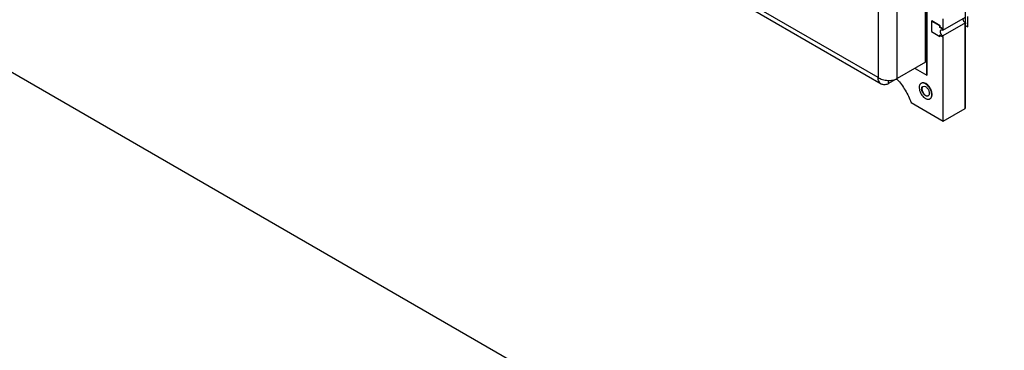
# Model space of a CAD drawing. Header units: inches. Extents: x 0 to 34, y 0 to 22.
# Tile 70 of 124: x 24.423 to 24.965, y 3.996 to 4.178. Entities that reach past the tile are written whole.
import ezdxf

# ---------------------------------------------------------------- set-up
doc = ezdxf.new("R2010")
doc.units = ezdxf.units.IN
doc.header["$LTSCALE"] = 1.87
doc.header["$MEASUREMENT"] = 0
doc.layers.get('0').update_dxf_attribs({"linetype": 'CONTINUOUS'})
doc.layers.add('02___PRT_ALL_AXES', color=7, linetype='CONTINUOUS')
doc.layers.add('03___PRT_ALL_CURVES', color=7, linetype='CONTINUOUS')

msp = doc.modelspace()

# ---------------------------------------------------------------- linework, layer by layer
at = {"color": 7, "linetype": 'CONTINUOUS'}
for p, q in [((24.89514, 4.36466), (24.89514, 4.14584)), ((24.90574, 4.14524), (24.90574, 4.36525)), ((24.9213, 4.15423), (24.9213, 4.29193)), ((24.92201, 4.14714), (24.92201, 4.29349)), ((24.92219, 4.14724), (24.92219, 4.29359)), ((24.89514, 4.14584), (24.68832, 4.26527)), ((24.89695, 4.14226), (24.68962, 4.26199)), ((24.92467, 4.17697), (24.92449, 4.17687)), ((24.92909, 4.17421), (24.92449, 4.17687)), ((24.92449, 4.17687), (24.92449, 4.17115)), ((24.92926, 4.17431), (24.92467, 4.17697)), ((24.92926, 4.17431), (24.92909, 4.17421)), ((24.92909, 4.1734), (24.92909, 4.17421)), ((24.92926, 4.1735), (24.92909, 4.1734)), ((24.93085, 4.17238), (24.92909, 4.1734)), ((24.92926, 4.1735), (24.92926, 4.17431)), ((24.93103, 4.17248), (24.92926, 4.1735)), ((24.92449, 4.17115), (24.92909, 4.1685)), ((24.92909, 4.16931), (24.93085, 4.16829)), ((24.92909, 4.1685), (24.92909, 4.16931)), ((24.92926, 4.1686), (24.92909, 4.1685)), ((24.92926, 4.1686), (24.92926, 4.16921)), ((24.40988, 4.15379), (25.11062, 3.74912)), ((24.9213, 4.15423), (24.90096, 4.14248)), ((24.91552, 4.15089), (24.92201, 4.14714)), ((24.92219, 4.14724), (24.92201, 4.14714)), ((24.90096, 4.14248), (24.90096, 4.14429)), ((24.91335, 4.13206), (24.93103, 4.12186)), ((24.93103, 4.12186), (24.94305, 4.1288))]:
    msp.add_line(p, q, dxfattribs=at)
for points, knots in [([(24.89514, 4.14584), (24.89588, 4.14536), (24.89762, 4.14462), (24.90042, 4.14417), (24.90322, 4.14433), (24.90498, 4.14486), (24.90574, 4.14524)], [0, 0, 0, 0, 0.242125, 0.50642, 0.767624, 1, 1, 1, 1]), ([(24.89695, 4.14226), (24.8964, 4.14258), (24.89544, 4.14369), (24.89518, 4.14509), (24.89514, 4.14584)], [0, 0, 0, 0, 0.457198, 1, 1, 1, 1]), ([(24.90566, 4.14483), (24.90649, 4.14392), (24.90806, 4.14198), (24.91015, 4.13886), (24.91194, 4.13554), (24.91292, 4.13323), (24.91335, 4.13206)], [0, 0, 0, 0, 0.246551, 0.498256, 0.750938, 1, 1, 1, 1]), ([(24.90096, 4.14248), (24.90029, 4.14214), (24.89894, 4.14167), (24.8975, 4.14194), (24.89695, 4.14226)], [0, 0, 0, 0, 0.54282, 1, 1, 1, 1])]:
    msp.add_open_spline(points, degree=3, knots=knots, dxfattribs=at)
at = {"layer": '02___PRT_ALL_AXES', "color": 7, "linetype": 'CONTINUOUS'}
for p, q in [((24.93085, 4.17197), (24.94323, 4.17911)), ((24.93103, 4.17248), (24.93103, 4.17819)), ((24.94323, 4.17585), (24.93085, 4.1687)), ((24.93103, 4.17248), (24.93085, 4.17238)), ((24.93085, 4.17197), (24.93085, 4.17238)), ((24.94305, 4.17534), (24.94323, 4.17544)), ((24.94305, 4.1288), (24.94305, 4.17534)), ((24.94323, 4.17585), (24.94323, 4.17544)), ((24.93085, 4.16829), (24.93085, 4.1687)), ((24.93103, 4.1684), (24.93085, 4.16829)), ((24.93103, 4.12186), (24.93103, 4.1684)), ((24.91893, 4.14271), (24.91879, 4.14263)), ((24.91975, 4.14096), (24.92044, 4.1411)), ((24.92044, 4.1411), (24.92125, 4.14081)), ((24.92247, 4.14165), (24.92139, 4.14246)), ((24.92139, 4.136), (24.92212, 4.13573)), ((24.92212, 4.13573), (24.92277, 4.13579)), ((24.92321, 4.1363), (24.92275, 4.13577)), ((24.92385, 4.13418), (24.92371, 4.1341))]:
    msp.add_line(p, q, dxfattribs=at)
msp.add_arc((24.92289, 4.13553), 0.00165, 291.3998, 300.0257, dxfattribs=at)
for points, knots in [([(24.94181, 4.1783), (24.94181, 4.17806), (24.9419, 4.17757), (24.9422, 4.17689), (24.94258, 4.17637), (24.94294, 4.17604), (24.94313, 4.1759), (24.94323, 4.17585)], [0, 0, 0, 0, 0.237075, 0.4997, 0.762326, 0.885878, 1, 1, 1, 1]), ([(24.93085, 4.1687), (24.93071, 4.16879), (24.93042, 4.16901), (24.93005, 4.16943), (24.92975, 4.16992), (24.92953, 4.17045), (24.92943, 4.17096), (24.92944, 4.17137), (24.92951, 4.17165), (24.9296, 4.17182), (24.92971, 4.17197), (24.9298, 4.17204), (24.92985, 4.17207)], [0, 0, 0, 0, 0.128534, 0.270346, 0.417463, 0.561798, 0.695475, 0.812761, 0.864702, 0.912532, 0.957167, 1, 1, 1, 1]), ([(24.92985, 4.17207), (24.92991, 4.1721), (24.93004, 4.17215), (24.93026, 4.17217), (24.9305, 4.17213), (24.93066, 4.17207), (24.93073, 4.17203)], [0, 0, 0, 0, 0.222223, 0.457468, 0.715618, 1, 1, 1, 1]), ([(24.91879, 4.14263), (24.91867, 4.14256), (24.91844, 4.14238), (24.91816, 4.14203), (24.91796, 4.1416), (24.91782, 4.14111), (24.91776, 4.14055), (24.91778, 4.13973), (24.91801, 4.13864), (24.91853, 4.13734), (24.91927, 4.13613), (24.92005, 4.13525), (24.92072, 4.13468), (24.92107, 4.13445), (24.92125, 4.13435)], [0, 0, 0, 0, 0.042839, 0.087441, 0.135257, 0.187189, 0.243675, 0.304669, 0.438278, 0.582565, 0.729627, 0.871212, 0.937682, 1, 1, 1, 1]), ([(24.92125, 4.14238), (24.92104, 4.14251), (24.92061, 4.14271), (24.91995, 4.14287), (24.91933, 4.14286), (24.91895, 4.14272), (24.91879, 4.14263)], [0, 0, 0, 0, 0.289401, 0.549123, 0.782306, 1, 1, 1, 1]), ([(24.92125, 4.13592), (24.92103, 4.13604), (24.9206, 4.13638), (24.92005, 4.137), (24.91959, 4.13774), (24.91927, 4.13853), (24.91912, 4.13931), (24.91913, 4.13992), (24.91924, 4.14034), (24.91937, 4.1406), (24.91954, 4.14081), (24.91968, 4.14092), (24.91975, 4.14096)], [0, 0, 0, 0, 0.128608, 0.270323, 0.417428, 0.561796, 0.695468, 0.812722, 0.864697, 0.912519, 0.957147, 1, 1, 1, 1]), ([(24.91956, 4.14073), (24.91935, 4.14043), (24.91925, 4.13992), (24.91928, 4.13933), (24.91936, 4.13886), (24.91954, 4.13826), (24.91988, 4.13757), (24.92031, 4.13693), (24.92081, 4.1364), (24.9212, 4.13611), (24.92139, 4.136)], [0, 0, 0, 0, 0.199528, 0.259611, 0.323156, 0.458339, 0.599847, 0.741302, 0.876576, 1, 1, 1, 1]), ([(24.92139, 4.14246), (24.92122, 4.14256), (24.92087, 4.14274), (24.92034, 4.1429), (24.91983, 4.14296), (24.9195, 4.14292), (24.91935, 4.14288)], [0, 0, 0, 0, 0.282989, 0.542896, 0.780281, 1, 1, 1, 1]), ([(24.92371, 4.1341), (24.92383, 4.13417), (24.92406, 4.13435), (24.92434, 4.1347), (24.92455, 4.13513), (24.92468, 4.13562), (24.92474, 4.13617), (24.92472, 4.137), (24.9245, 4.13809), (24.92397, 4.13939), (24.92323, 4.1406), (24.92246, 4.14148), (24.92178, 4.14205), (24.92143, 4.14228), (24.92125, 4.14238)], [0, 0, 0, 0, 0.042839, 0.087441, 0.135257, 0.187189, 0.243675, 0.304669, 0.438278, 0.582565, 0.729627, 0.871212, 0.937682, 1, 1, 1, 1]), ([(24.92125, 4.14081), (24.92143, 4.14071), (24.92179, 4.14044), (24.92227, 4.13995), (24.92269, 4.13936), (24.92303, 4.13872), (24.92326, 4.13806), (24.92338, 4.13741), (24.92338, 4.13682), (24.92328, 4.13645), (24.92321, 4.1363)], [0, 0, 0, 0, 0.120412, 0.252142, 0.390162, 0.529293, 0.664065, 0.789471, 0.901878, 1, 1, 1, 1]), ([(24.92421, 4.13446), (24.92438, 4.13463), (24.92466, 4.13507), (24.92487, 4.13587), (24.92489, 4.1368), (24.92472, 4.13781), (24.92438, 4.13886), (24.92388, 4.13988), (24.92324, 4.14083), (24.92274, 4.14139), (24.92247, 4.14165)], [0, 0, 0, 0, 0.089353, 0.19075, 0.306379, 0.435146, 0.573749, 0.717579, 0.861381, 1, 1, 1, 1]), ([(24.92275, 4.13577), (24.92265, 4.13571), (24.92243, 4.13563), (24.92205, 4.13562), (24.92164, 4.13572), (24.92138, 4.13584), (24.92125, 4.13592)], [0, 0, 0, 0, 0.217677, 0.450957, 0.710843, 1, 1, 1, 1]), ([(24.92125, 4.13435), (24.92144, 4.13423), (24.92183, 4.13405), (24.92242, 4.13388), (24.92298, 4.13385), (24.92333, 4.13393), (24.92349, 4.13399)], [0, 0, 0, 0, 0.286021, 0.546179, 0.781772, 1, 1, 1, 1])]:
    msp.add_open_spline(points, degree=3, knots=knots, dxfattribs=at)
at = {"layer": '03___PRT_ALL_CURVES', "color": 4, "linetype": 'CONTINUOUS'}
for p, q in [((24.94305, 4.40231), (24.94305, 4.1288)), ((24.94447, 4.1737), (24.94447, 4.17942)), ((24.94305, 4.17452), (24.94447, 4.1737))]:
    msp.add_line(p, q, dxfattribs=at)

doc.saveas('drawing.dxf')
